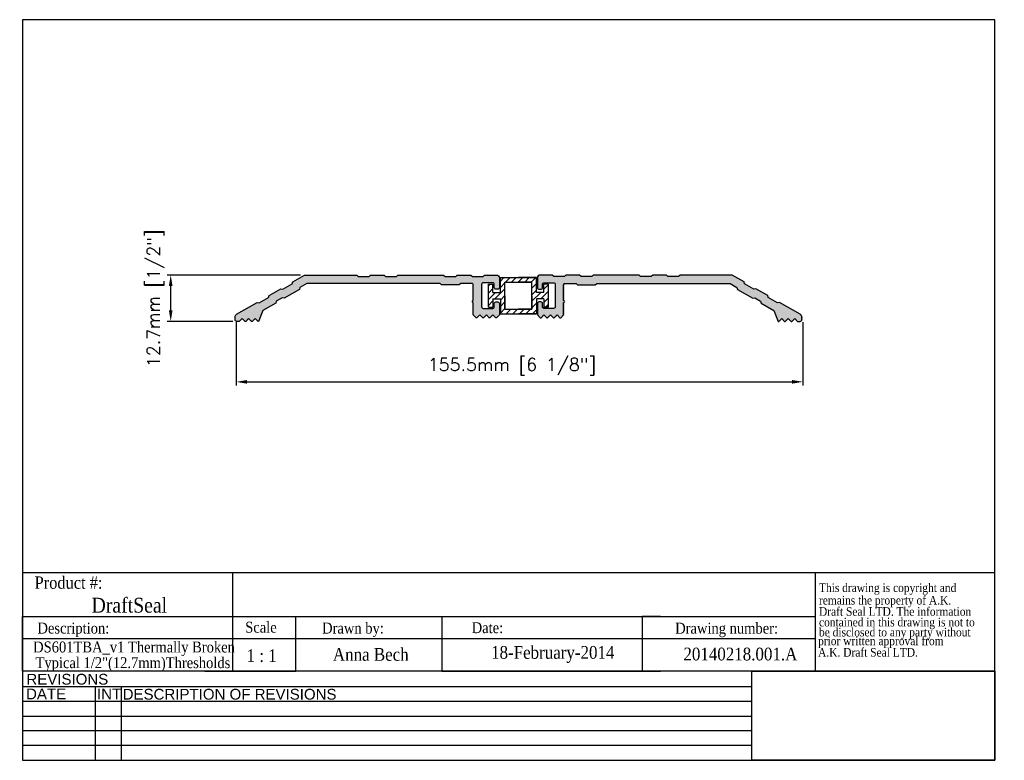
# Model space of a CAD drawing. Header units: millimetres. Extents: x 2361 to 2631, y 15 to 219.
import ezdxf
from ezdxf.enums import TextEntityAlignment as Align

# ---------------------------------------------------------------- set-up
doc = ezdxf.new("R2010")
doc.units = ezdxf.units.MM
doc.header["$MEASUREMENT"] = 0
doc.layers.add('AM_5', color=3, linetype='Continuous', lineweight=25)
doc.layers.add('BORDER', color=7, linetype='Continuous', lineweight=25)
doc.layers.add('DRAWING1', color=5, linetype='Continuous')
doc.layers.add('FRAME', color=7, linetype='Continuous')
doc.styles.add('DS GROUP', font='arial.ttf')
doc.styles.get("Standard").update_dxf_attribs({"font": 'ROMANS.SHX'})
doc.styles.add('TAG', font='GARA.TTF')
doc.dimstyles.new('AM_ISO$0', dxfattribs={"dimtxt": 1.5, "dimasz": 1.5, "dimexe": 1, "dimexo": 1, "dimgap": 1.5, "dimtad": 1, "dimdec": 0, "dimdsep": 46, "dimtxsty": 'Standard', "dimcen": 0, "dimclrd": 256, "dimclre": 256, "dimclrt": 2, "dimadec": 0, "dimazin": 2, "dimtp": 0.1, "dimtm": 0.1, "dimtfac": 0.71, "dimtdec": 0, "dimtmove": 0, "dimatfit": 3, "dimfxl": 1, "dimlwd": -1, "dimlwe": -1, "dimarcsym": 1})
picture_1 = doc.add_image_def('image1.bmp', size_in_pixel=(901, 331))

# ---------------------------------------------------------------- blocks, each defined once
blk = doc.blocks.new('A$C08671A0E')
at = {"layer": 'FRAME', "style": 'TAG'}
for s, p in [('This drawing is copyright and', (14.8, -52.3)), ('remains the property of A.K.', (14.8, -101.5)), ('Draft Seal LTD. The information', (14.8, -145.7)), ('contained in this drawing is not to  ', (14.8, -187.4)), ('be disclosed to any party without ', (14.8, -226.7)), (' prior written approval from', (0, -261.2)), (' A.K. Draft Seal LTD.', (0, -306.1))]:
    blk.add_text(s, height=33.819, dxfattribs=at).set_placement(p)
blk = doc.blocks.new('*D465')
at = {"layer": 'AM_5', "linetype": 'ByBlock', "transparency": 16777216}
for p, q in [((2420.62, 135.54), (2420.62, 118.14)), ((2576.15, 135.54), (2576.15, 118.14)), ((2423.62, 119.14), (2573.15, 119.14))]:
    blk.add_line(p, q, dxfattribs=at)
at = {"layer": 'AM_5', "transparency": 16777216}
for points in [[(2423.62, 119.64), (2423.62, 118.64), (2420.62, 119.14)], [(2573.15, 119.64), (2573.15, 118.64), (2576.15, 119.14)]]:
    blk.add_solid(points, dxfattribs=at)
at = {"layer": 'Defpoints', "color": 0, "transparency": 16777216}
for p in [(2420.62, 136.54), (2576.15, 136.54), (2576.15, 119.14)]:
    blk.add_point(p, dxfattribs=at)
at = {"layer": 'AM_5', "color": 7, "transparency": 16777216, "insert": (2496.31, 123.31), "char_height": 3.5, "attachment_point": 5}
blk.add_mtext('155.5mm [6 1/8"]', dxfattribs=at)
blk = doc.blocks.new('*D466')
at = {"layer": 'AM_5', "linetype": 'ByBlock', "transparency": 16777216}
for p, q in [((2438.33, 148.43), (2401.69, 148.43)), ((2402.69, 138.73), (2402.69, 145.43)), ((2419.69, 135.73), (2401.69, 135.73))]:
    blk.add_line(p, q, dxfattribs=at)
at = {"layer": 'AM_5', "transparency": 16777216}
for points in [[(2402.19, 145.43), (2403.19, 145.43), (2402.69, 148.43)], [(2402.19, 138.73), (2403.19, 138.73), (2402.69, 135.73)]]:
    blk.add_solid(points, dxfattribs=at)
at = {"layer": 'Defpoints', "color": 0, "transparency": 16777216}
for p in [(2402.69, 148.43), (2439.33, 148.43), (2420.69, 135.73)]:
    blk.add_point(p, dxfattribs=at)
at = {"layer": 'AM_5', "color": 7, "transparency": 16777216, "insert": (2398.52, 142.08), "char_height": 3.5, "attachment_point": 5, "rotation": 90}
blk.add_mtext('12.7mm [1/2"]', dxfattribs=at)

msp = doc.modelspace()

# ---------------------------------------------------------------- hatches: boundary and pattern name
for points in [[(2476.59, 146.14), (2476.99, 145.74), (2481.84, 145.74), (2482.24, 146.14), (2485.29, 146.14, -0.414214), (2485.69, 145.74), (2485.69, 141.42, 1), (2485.69, 140.92), (2485.69, 137.53), (2486.48, 136.74), (2486.7, 136.74), (2487.49, 137.53), (2488.28, 136.74), (2488.49, 136.74), (2489.28, 137.53), (2490.07, 136.74), (2490.28, 136.74), (2491.07, 137.53), (2491.86, 136.74), (2492.07, 136.74), (2492.86, 137.53), (2492.86, 140.66, 0.414214), (2492.46, 141.06), (2491.86, 141.06, 0.414214), (2491.46, 140.66), (2491.46, 139.71, -0.414214), (2491.06, 139.31), (2488.39, 139.31, -0.414214), (2487.99, 139.71), (2487.99, 145.91, -0.414214), (2488.39, 146.31), (2491.06, 146.31, -0.414214), (2491.46, 145.91), (2491.46, 144.96, 0.414214), (2491.86, 144.56), (2492.46, 144.56, 0.414214), (2492.86, 144.96), (2492.86, 147.64, 0.414214), (2492.06, 148.44), (2488.79, 148.44), (2488.39, 148.04), (2485.44, 148.04), (2485.04, 148.44), (2481.29, 148.44), (2480.89, 148.04), (2477.94, 148.04), (2477.54, 148.44), (2464.99, 148.44), (2464.59, 148.04), (2461.64, 148.04), (2461.24, 148.44), (2457.49, 148.44), (2457.09, 148.04), (2454.14, 148.04), (2453.74, 148.44), (2439.41, 148.44), (2436.16, 146.57), (2436.02, 146.02), (2433.46, 144.55), (2432.91, 144.69), (2429.67, 142.82), (2429.52, 142.27), (2426.97, 140.8), (2426.42, 140.94), (2420.76, 137.68, 0.26795), (2420.36, 136.98), (2420.36, 136.14, 0.414214), (2420.76, 135.74), (2421.49, 135.74), (2422.28, 136.53), (2423.07, 135.74), (2423.28, 135.74), (2424.07, 136.53), (2424.86, 135.74), (2425.07, 135.74), (2425.86, 136.53), (2426.65, 135.74), (2426.81, 135.74), (2427.97, 138.72), (2431.5, 140.76), (2431.64, 141.3), (2433.24, 142.23), (2433.79, 142.08), (2437.99, 144.51), (2438.14, 145.05), (2440.03, 146.14)], [(2519.58, 146.14), (2519.18, 145.74), (2514.32, 145.74), (2513.92, 146.14), (2510.87, 146.14, 0.414214), (2510.47, 145.74), (2510.47, 141.42, -1), (2510.47, 140.92), (2510.47, 137.53), (2509.68, 136.74), (2509.46, 136.74), (2508.67, 137.53), (2507.88, 136.74), (2507.67, 136.74), (2506.88, 137.53), (2506.09, 136.74), (2505.88, 136.74), (2505.09, 137.53), (2504.3, 136.74), (2504.09, 136.74), (2503.3, 137.53), (2503.3, 140.66, -0.414214), (2503.7, 141.06), (2504.3, 141.06, -0.414214), (2504.7, 140.66), (2504.7, 139.71, 0.414214), (2505.1, 139.31), (2507.77, 139.31, 0.414214), (2508.17, 139.71), (2508.17, 145.91, 0.414214), (2507.77, 146.31), (2505.1, 146.31, 0.414214), (2504.7, 145.91), (2504.7, 144.96, -0.414214), (2504.3, 144.56), (2503.7, 144.56, -0.414214), (2503.3, 144.96), (2503.3, 147.64, -0.414214), (2504.1, 148.44), (2507.37, 148.44), (2507.77, 148.04), (2510.72, 148.04), (2511.12, 148.44), (2514.87, 148.44), (2515.27, 148.04), (2518.22, 148.04), (2518.62, 148.44), (2531.17, 148.44), (2531.57, 148.04), (2534.52, 148.04), (2534.92, 148.44), (2538.67, 148.44), (2539.07, 148.04), (2542.02, 148.04), (2542.42, 148.44), (2556.75, 148.44), (2560, 146.57), (2560.15, 146.02), (2562.7, 144.55), (2563.25, 144.69), (2566.5, 142.82), (2566.64, 142.27), (2569.2, 140.8), (2569.75, 140.94), (2575.4, 137.68, -0.26795), (2575.8, 136.98), (2575.8, 136.14, -0.414214), (2575.4, 135.74), (2574.68, 135.74), (2573.89, 136.53), (2573.1, 135.74), (2572.89, 135.74), (2572.1, 136.53), (2571.31, 135.74), (2571.1, 135.74), (2570.31, 136.53), (2569.52, 135.74), (2569.35, 135.74), (2568.19, 138.72), (2564.67, 140.76), (2564.52, 141.3), (2562.93, 142.23), (2562.38, 142.08), (2558.17, 144.51), (2558.03, 145.05), (2556.14, 146.14)]]:
    msp.add_hatch(color=256).paths.add_polyline_path(points)
h = msp.add_hatch(color=256)
edge = h.paths.add_edge_path()
edge.add_line((2481.55, 148.43), (2485.3, 148.43))
edge.add_line((2485.3, 148.43), (2485.7, 148.03))
edge.add_line((2485.7, 148.03), (2488.65, 148.03))
edge.add_line((2488.65, 148.03), (2489.05, 148.43))
edge.add_line((2489.05, 148.43), (2492.32, 148.43))
edge.add_arc((2492.32, 147.63), 0.8, 360, 450, ccw=False)
edge.add_line((2493.12, 147.63), (2493.12, 144.95))
edge.add_arc((2492.72, 144.95), 0.4, 270, 360, ccw=False)
edge.add_line((2492.72, 144.55), (2492.12, 144.55))
edge.add_arc((2492.12, 144.95), 0.4, 180, 270, ccw=False)
edge.add_line((2491.72, 144.95), (2491.72, 145.9))
edge.add_arc((2491.32, 145.9), 0.4, 360, 450)
edge.add_line((2491.32, 146.3), (2488.65, 146.3))
edge.add_arc((2488.65, 145.9), 0.4, 450, 540)
edge.add_line((2488.25, 145.9), (2488.25, 139.7))
edge.add_arc((2488.65, 139.7), 0.4, 540, 630)
edge.add_line((2488.65, 139.3), (2491.32, 139.3))
edge.add_arc((2491.32, 139.7), 0.4, 270, 360)
edge.add_line((2491.72, 139.7), (2491.72, 140.65))
edge.add_arc((2492.12, 140.65), 0.4, 450, 540, ccw=False)
edge.add_line((2492.12, 141.05), (2492.72, 141.05))
edge.add_arc((2492.72, 140.65), 0.4, 360, 450, ccw=False)
edge.add_line((2493.12, 140.65), (2493.12, 137.52))
edge.add_line((2493.12, 137.52), (2492.33, 136.73))
edge.add_line((2492.33, 136.73), (2492.12, 136.73))
edge.add_line((2492.12, 136.73), (2491.33, 137.52))
edge.add_line((2491.33, 137.52), (2490.54, 136.73))
edge.add_line((2490.54, 136.73), (2490.33, 136.73))
edge.add_line((2490.33, 136.73), (2489.54, 137.52))
edge.add_line((2489.54, 137.52), (2488.75, 136.73))
edge.add_line((2488.75, 136.73), (2488.54, 136.73))
edge.add_line((2488.54, 136.73), (2487.75, 137.52))
edge.add_line((2487.75, 137.52), (2486.96, 136.73))
edge.add_line((2486.96, 136.73), (2486.74, 136.73))
edge.add_line((2486.74, 136.73), (2485.95, 137.52))
edge.add_line((2485.95, 137.52), (2485.95, 140.91))
edge.add_arc((2485.95, 141.16), 0.25, 90, 270, ccw=False)
edge.add_line((2485.95, 141.41), (2485.95, 145.73))
edge.add_arc((2485.55, 145.73), 0.4, 360, 450)
edge.add_line((2485.55, 146.13), (2482.5, 146.13))
edge.add_line((2482.5, 146.13), (2482.1, 145.73))
edge.add_line((2482.1, 145.73), (2477.25, 145.73))
edge.add_line((2477.25, 145.73), (2476.85, 146.13))
edge.add_line((2476.85, 146.13), (2440.28, 146.13))
edge.add_line((2440.28, 146.13), (2438.4, 145.04))
edge.add_line((2438.4, 145.04), (2438.25, 144.49))
edge.add_line((2438.25, 144.49), (2434.04, 142.06))
edge.add_line((2434.04, 142.06), (2433.5, 142.21))
edge.add_line((2433.5, 142.21), (2431.9, 141.29))
edge.add_line((2431.9, 141.29), (2431.75, 140.74))
edge.add_line((2431.75, 140.74), (2428.23, 138.71))
edge.add_line((2428.23, 138.71), (2427.07, 135.73))
edge.add_line((2427.07, 135.73), (2426.91, 135.73))
edge.add_line((2426.91, 135.73), (2426.12, 136.52))
edge.add_line((2426.12, 136.52), (2425.33, 135.73))
edge.add_line((2425.33, 135.73), (2425.12, 135.73))
edge.add_line((2425.12, 135.73), (2424.33, 136.52))
edge.add_line((2424.33, 136.52), (2423.54, 135.73))
edge.add_line((2423.54, 135.73), (2423.33, 135.73))
edge.add_line((2423.33, 135.73), (2422.54, 136.52))
edge.add_line((2422.54, 136.52), (2421.75, 135.73))
edge.add_line((2421.75, 135.73), (2421.02, 135.73))
edge.add_arc((2421.02, 136.13), 0.4, 180, 270, ccw=False)
edge.add_line((2420.62, 136.13), (2420.62, 136.97))
edge.add_arc((2421.42, 136.97), 0.8, 119.9999, 180, ccw=False)
edge.add_line((2421.02, 137.66), (2426.68, 140.93))
edge.add_line((2426.68, 140.93), (2427.22, 140.78))
edge.add_line((2427.22, 140.78), (2429.78, 142.26))
edge.add_line((2429.78, 142.26), (2429.93, 142.8))
edge.add_line((2429.93, 142.8), (2433.17, 144.68))
edge.add_line((2433.17, 144.68), (2433.72, 144.53))
edge.add_line((2433.72, 144.53), (2436.27, 146.01))
edge.add_line((2436.27, 146.01), (2436.42, 146.55))
edge.add_line((2436.42, 146.55), (2439.67, 148.43))
edge.add_line((2439.67, 148.43), (2454, 148.43))
edge.add_line((2454, 148.43), (2454.4, 148.03))
edge.add_line((2454.4, 148.03), (2457.35, 148.03))
edge.add_line((2457.35, 148.03), (2457.75, 148.43))
edge.add_line((2457.75, 148.43), (2461.5, 148.43))
edge.add_line((2461.5, 148.43), (2461.9, 148.03))
edge.add_line((2461.9, 148.03), (2464.85, 148.03))
edge.add_line((2464.85, 148.03), (2465.25, 148.43))
edge.add_line((2465.25, 148.43), (2477.8, 148.43))
edge.add_line((2477.8, 148.43), (2478.2, 148.03))
edge.add_line((2478.2, 148.03), (2481.15, 148.03))
edge.add_line((2481.15, 148.03), (2481.55, 148.43))
h = msp.add_hatch(color=256)
edge = h.paths.add_edge_path()
edge.add_line((2515.22, 148.43), (2511.47, 148.43))
edge.add_line((2511.47, 148.43), (2511.07, 148.03))
edge.add_line((2511.07, 148.03), (2508.12, 148.03))
edge.add_line((2508.12, 148.03), (2507.72, 148.43))
edge.add_line((2507.72, 148.43), (2504.45, 148.43))
edge.add_arc((2504.45, 147.63), 0.8, 90, 180)
edge.add_line((2503.65, 147.63), (2503.65, 144.95))
edge.add_arc((2504.05, 144.95), 0.4, 180, 270)
edge.add_line((2504.05, 144.55), (2504.65, 144.55))
edge.add_arc((2504.65, 144.95), 0.4, 270, 360)
edge.add_line((2505.05, 144.95), (2505.05, 145.9))
edge.add_arc((2505.45, 145.9), 0.4, 90, 180, ccw=False)
edge.add_line((2505.45, 146.3), (2508.12, 146.3))
edge.add_arc((2508.12, 145.9), 0.4, 0, 90, ccw=False)
edge.add_line((2508.52, 145.9), (2508.52, 139.7))
edge.add_arc((2508.12, 139.7), 0.4, -90, 0, ccw=False)
edge.add_line((2508.12, 139.3), (2505.45, 139.3))
edge.add_arc((2505.45, 139.7), 0.4, 180, 270, ccw=False)
edge.add_line((2505.05, 139.7), (2505.05, 140.65))
edge.add_arc((2504.65, 140.65), 0.4, 0, 90)
edge.add_line((2504.65, 141.05), (2504.05, 141.05))
edge.add_arc((2504.05, 140.65), 0.4, 90, 180)
edge.add_line((2503.65, 140.65), (2503.65, 137.52))
edge.add_line((2503.65, 137.52), (2504.44, 136.73))
edge.add_line((2504.44, 136.73), (2504.65, 136.73))
edge.add_line((2504.65, 136.73), (2505.44, 137.52))
edge.add_line((2505.44, 137.52), (2506.23, 136.73))
edge.add_line((2506.23, 136.73), (2506.44, 136.73))
edge.add_line((2506.44, 136.73), (2507.23, 137.52))
edge.add_line((2507.23, 137.52), (2508.02, 136.73))
edge.add_line((2508.02, 136.73), (2508.23, 136.73))
edge.add_line((2508.23, 136.73), (2509.02, 137.52))
edge.add_line((2509.02, 137.52), (2509.81, 136.73))
edge.add_line((2509.81, 136.73), (2510.03, 136.73))
edge.add_line((2510.03, 136.73), (2510.82, 137.52))
edge.add_line((2510.82, 137.52), (2510.82, 140.91))
edge.add_arc((2510.82, 141.16), 0.25, 270, 450)
edge.add_line((2510.82, 141.41), (2510.82, 145.73))
edge.add_arc((2511.22, 145.73), 0.4, 90, 180, ccw=False)
edge.add_line((2511.22, 146.13), (2514.27, 146.13))
edge.add_line((2514.27, 146.13), (2514.67, 145.73))
edge.add_line((2514.67, 145.73), (2519.52, 145.73))
edge.add_line((2519.52, 145.73), (2519.92, 146.13))
edge.add_line((2519.92, 146.13), (2556.49, 146.13))
edge.add_line((2556.49, 146.13), (2558.37, 145.04))
edge.add_line((2558.37, 145.04), (2558.52, 144.49))
edge.add_line((2558.52, 144.49), (2562.73, 142.06))
edge.add_line((2562.73, 142.06), (2563.27, 142.21))
edge.add_line((2563.27, 142.21), (2564.87, 141.29))
edge.add_line((2564.87, 141.29), (2565.02, 140.74))
edge.add_line((2565.02, 140.74), (2568.54, 138.71))
edge.add_line((2568.54, 138.71), (2569.7, 135.73))
edge.add_line((2569.7, 135.73), (2569.86, 135.73))
edge.add_line((2569.86, 135.73), (2570.65, 136.52))
edge.add_line((2570.65, 136.52), (2571.44, 135.73))
edge.add_line((2571.44, 135.73), (2571.65, 135.73))
edge.add_line((2571.65, 135.73), (2572.44, 136.52))
edge.add_line((2572.44, 136.52), (2573.23, 135.73))
edge.add_line((2573.23, 135.73), (2573.44, 135.73))
edge.add_line((2573.44, 135.73), (2574.23, 136.52))
edge.add_line((2574.23, 136.52), (2575.02, 135.73))
edge.add_line((2575.02, 135.73), (2575.75, 135.73))
edge.add_arc((2575.75, 136.13), 0.4, 270, 360)
edge.add_line((2576.15, 136.13), (2576.15, 136.97))
edge.add_arc((2575.35, 136.97), 0.8, 360, 420.0001)
edge.add_line((2575.75, 137.66), (2570.09, 140.93))
edge.add_line((2570.09, 140.93), (2569.55, 140.78))
edge.add_line((2569.55, 140.78), (2566.99, 142.26))
edge.add_line((2566.99, 142.26), (2566.84, 142.8))
edge.add_line((2566.84, 142.8), (2563.6, 144.68))
edge.add_line((2563.6, 144.68), (2563.05, 144.53))
edge.add_line((2563.05, 144.53), (2560.5, 146.01))
edge.add_line((2560.5, 146.01), (2560.35, 146.55))
edge.add_line((2560.35, 146.55), (2557.1, 148.43))
edge.add_line((2557.1, 148.43), (2542.77, 148.43))
edge.add_line((2542.77, 148.43), (2542.37, 148.03))
edge.add_line((2542.37, 148.03), (2539.42, 148.03))
edge.add_line((2539.42, 148.03), (2539.02, 148.43))
edge.add_line((2539.02, 148.43), (2535.27, 148.43))
edge.add_line((2535.27, 148.43), (2534.87, 148.03))
edge.add_line((2534.87, 148.03), (2531.92, 148.03))
edge.add_line((2531.92, 148.03), (2531.52, 148.43))
edge.add_line((2531.52, 148.43), (2518.97, 148.43))
edge.add_line((2518.97, 148.43), (2518.57, 148.03))
edge.add_line((2518.57, 148.03), (2515.62, 148.03))
edge.add_line((2515.62, 148.03), (2515.22, 148.43))

# ---------------------------------------------------------------- linework, layer by layer
for p, q in [((2489.83, 139.61), (2489.83, 145.96)), ((2489.83, 145.96), (2491.1, 145.96)), ((2489.83, 145.47), (2490.32, 145.96)), ((2491.1, 143.67), (2491.1, 145.96)), ((2493.13, 147.73), (2503.04, 147.73)), ((2493.13, 143.67), (2493.13, 147.73)), ((2493.13, 146.81), (2494.06, 147.73)), ((2493.13, 145.01), (2494.4, 146.28)), ((2494.4, 139.1), (2494.4, 146.46)), ((2494.4, 146.46), (2501.77, 146.46)), ((2494.58, 146.46), (2495.85, 147.73)), ((2496.21, 146.46), (2497.48, 147.73)), ((2498.01, 146.46), (2499.28, 147.73)), ((2499.8, 146.46), (2501.07, 147.73)), ((2501.6, 146.46), (2502.87, 147.73)), ((2501.77, 139.1), (2501.77, 146.46)), ((2501.77, 144.83), (2503.04, 146.1)), ((2503.04, 143.67), (2503.04, 147.73)), ((2505.07, 143.67), (2505.07, 145.96)), ((2506.34, 145.96), (2505.07, 145.96)), ((2506.34, 139.61), (2506.34, 145.96)), ((2489.83, 143.51), (2491.1, 144.78)), ((2489.83, 141.71), (2491.79, 143.67)), ((2491.1, 143.67), (2493.13, 143.67)), ((2491.64, 141.89), (2494.4, 144.65)), ((2501.77, 143.04), (2503.04, 144.31)), ((2501.77, 141.24), (2504.19, 143.67)), ((2505.07, 143.67), (2503.04, 143.67)), ((2504.21, 141.89), (2506.34, 144.02)), ((2505.07, 144.54), (2506.34, 145.81)), ((2489.83, 140.08), (2491.1, 141.35)), ((2491.1, 141.89), (2493.13, 141.89)), ((2491.1, 141.89), (2491.1, 139.61)), ((2493.13, 141.59), (2494.4, 142.86)), ((2493.13, 141.89), (2493.13, 137.83)), ((2493.13, 139.79), (2494.4, 141.06)), ((2501.77, 139.44), (2503.04, 140.71)), ((2503.04, 141.89), (2503.04, 137.83)), ((2505.07, 141.89), (2503.04, 141.89)), ((2505.07, 140.95), (2506.34, 142.22)), ((2505.07, 141.89), (2505.07, 139.61)), ((2489.83, 139.61), (2491.1, 139.61)), ((2493.13, 137.99), (2494.4, 139.26)), ((2493.13, 137.83), (2503.04, 137.83)), ((2494.4, 139.1), (2501.77, 139.1)), ((2494.76, 137.83), (2496.03, 139.1)), ((2496.56, 137.83), (2497.83, 139.1)), ((2498.35, 137.83), (2499.62, 139.1)), ((2500.15, 137.83), (2501.42, 139.1)), ((2501.94, 137.83), (2503.04, 138.92)), ((2506.34, 139.61), (2505.07, 139.61)), ((2505.52, 139.61), (2506.34, 140.42)), ((2362.06, 66.79), (2579.51, 66.79)), ((2419.68, 66.79), (2419.68, 54.73)), ((2579.51, 66.79), (2579.51, 39.73)), ((2362.06, 39.73), (2362.06, 54.73)), ((2362.06, 54.73), (2579.51, 54.73)), ((2362.06, 54.73), (2362.06, 49.73)), ((2362.06, 54.73), (2362.06, 48.73)), ((2362.06, 54.73), (2412.06, 54.73)), ((2419.68, 54.73), (2419.68, 39.73)), ((2437.06, 39.73), (2437.06, 54.73)), ((2437.06, 54.73), (2477.06, 54.73)), ((2477.06, 54.73), (2477.06, 39.73)), ((2537.06, 54.73), (2532.06, 54.73)), ((2532.06, 54.73), (2532.06, 39.73)), ((2362.06, 48.73), (2362.06, 50.23)), ((2362.06, 48.73), (2579.51, 48.73)), ((2362.06, 39.73), (2362.06, 42.73)), ((2412.06, 39.73), (2437.06, 39.73)), ((2477.06, 39.73), (2537.06, 39.73))]:
    msp.add_line(p, q)
for points in [[(2481.29, 148.44), (2485.04, 148.44), (2485.44, 148.04), (2488.39, 148.04), (2488.79, 148.44), (2492.06, 148.44, -0.414214), (2492.86, 147.64), (2492.86, 144.96, -0.414214), (2492.46, 144.56), (2491.86, 144.56, -0.414214), (2491.46, 144.96), (2491.46, 145.91, 0.414214), (2491.06, 146.31), (2488.39, 146.31, 0.414214), (2487.99, 145.91), (2487.99, 139.71, 0.414214), (2488.39, 139.31), (2491.06, 139.31, 0.414214), (2491.46, 139.71), (2491.46, 140.66, -0.414214), (2491.86, 141.06), (2492.46, 141.06, -0.414214), (2492.86, 140.66), (2492.86, 137.53), (2492.07, 136.74), (2491.86, 136.74), (2491.07, 137.53), (2490.28, 136.74), (2490.07, 136.74), (2489.28, 137.53), (2488.49, 136.74), (2488.28, 136.74), (2487.49, 137.53), (2486.7, 136.74), (2486.48, 136.74), (2485.69, 137.53), (2485.69, 140.92, -1), (2485.69, 141.42), (2485.69, 145.74, 0.414214), (2485.29, 146.14), (2482.24, 146.14), (2481.84, 145.74), (2476.99, 145.74), (2476.59, 146.14), (2440.03, 146.14), (2438.14, 145.05), (2437.99, 144.51), (2433.79, 142.08), (2433.24, 142.23), (2431.64, 141.3), (2431.5, 140.76), (2427.97, 138.72), (2426.81, 135.74), (2426.65, 135.74), (2425.86, 136.53), (2425.07, 135.74), (2424.86, 135.74), (2424.07, 136.53), (2423.28, 135.74), (2423.07, 135.74), (2422.28, 136.53), (2421.49, 135.74), (2420.76, 135.74, -0.414214), (2420.36, 136.14), (2420.36, 136.98, -0.26795), (2420.76, 137.68), (2426.42, 140.94), (2426.97, 140.8), (2429.52, 142.27), (2429.67, 142.82), (2432.91, 144.69), (2433.46, 144.55), (2436.02, 146.02), (2436.16, 146.57), (2439.41, 148.44), (2453.74, 148.44), (2454.14, 148.04), (2457.09, 148.04), (2457.49, 148.44), (2461.24, 148.44), (2461.64, 148.04), (2464.59, 148.04), (2464.99, 148.44), (2477.54, 148.44), (2477.94, 148.04), (2480.89, 148.04)], [(2514.87, 148.44), (2511.12, 148.44), (2510.72, 148.04), (2507.77, 148.04), (2507.37, 148.44), (2504.1, 148.44, 0.414214), (2503.3, 147.64), (2503.3, 144.96, 0.414214), (2503.7, 144.56), (2504.3, 144.56, 0.414214), (2504.7, 144.96), (2504.7, 145.91, -0.414214), (2505.1, 146.31), (2507.77, 146.31, -0.414214), (2508.17, 145.91), (2508.17, 139.71, -0.414214), (2507.77, 139.31), (2505.1, 139.31, -0.414214), (2504.7, 139.71), (2504.7, 140.66, 0.414214), (2504.3, 141.06), (2503.7, 141.06, 0.414214), (2503.3, 140.66), (2503.3, 137.53), (2504.09, 136.74), (2504.3, 136.74), (2505.09, 137.53), (2505.88, 136.74), (2506.09, 136.74), (2506.88, 137.53), (2507.67, 136.74), (2507.88, 136.74), (2508.67, 137.53), (2509.46, 136.74), (2509.68, 136.74), (2510.47, 137.53), (2510.47, 140.92, 1), (2510.47, 141.42), (2510.47, 145.74, -0.414214), (2510.87, 146.14), (2513.92, 146.14), (2514.32, 145.74), (2519.18, 145.74), (2519.58, 146.14), (2556.14, 146.14), (2558.03, 145.05), (2558.17, 144.51), (2562.38, 142.08), (2562.93, 142.23), (2564.52, 141.3), (2564.67, 140.76), (2568.19, 138.72), (2569.35, 135.74), (2569.52, 135.74), (2570.31, 136.53), (2571.1, 135.74), (2571.31, 135.74), (2572.1, 136.53), (2572.89, 135.74), (2573.1, 135.74), (2573.89, 136.53), (2574.68, 135.74), (2575.4, 135.74, 0.414214), (2575.8, 136.14), (2575.8, 136.98, 0.26795), (2575.4, 137.68), (2569.75, 140.94), (2569.2, 140.8), (2566.64, 142.27), (2566.5, 142.82), (2563.25, 144.69), (2562.7, 144.55), (2560.15, 146.02), (2560, 146.57), (2556.75, 148.44), (2542.42, 148.44), (2542.02, 148.04), (2539.07, 148.04), (2538.67, 148.44), (2534.92, 148.44), (2534.52, 148.04), (2531.57, 148.04), (2531.17, 148.44), (2518.62, 148.44), (2518.22, 148.04), (2515.27, 148.04)]]:
    msp.add_lwpolyline(points, format="xyb", close=True)
at = {"layer": 'BORDER'}
for p, q in [((2362.06, 218.5), (2362.06, 15.3)), ((2628.76, 218.5), (2362.06, 218.5)), ((2628.76, 15.3), (2628.76, 218.5)), ((2579.51, 66.79), (2628.76, 66.79)), ((2628.76, 39.73), (2362.06, 39.73)), ((2562.14, 35.42), (2362.06, 35.42)), ((2381.93, 35.42), (2381.93, 15.3)), ((2389.14, 35.42), (2389.14, 15.3)), ((2562.14, 31.4), (2362.06, 31.4)), ((2562.14, 27.37), (2362.06, 27.37)), ((2562.14, 23.35), (2362.06, 23.35)), ((2562.14, 19.33), (2362.06, 19.33)), ((2362.06, 15.3), (2628.76, 15.3))]:
    msp.add_line(p, q, dxfattribs=at)
at = {"layer": 'DRAWING1'}
for p, q in [((2489.83, 139.61), (2489.83, 145.96)), ((2489.83, 145.96), (2491.1, 145.96)), ((2491.1, 143.67), (2491.1, 145.96)), ((2493.13, 147.73), (2498.08, 147.73)), ((2493.13, 143.67), (2493.13, 147.73)), ((2494.4, 142.78), (2494.4, 146.46)), ((2494.4, 146.46), (2498.08, 146.46)), ((2503.04, 147.73), (2498.08, 147.73)), ((2501.77, 146.46), (2498.08, 146.46)), ((2501.77, 142.78), (2501.77, 146.46)), ((2503.04, 143.67), (2503.04, 147.73)), ((2505.07, 143.67), (2505.07, 145.96)), ((2506.34, 145.96), (2505.07, 145.96)), ((2506.34, 139.61), (2506.34, 145.96)), ((2491.1, 143.67), (2493.13, 143.67)), ((2505.07, 143.67), (2503.04, 143.67)), ((2491.1, 141.89), (2493.13, 141.89)), ((2491.1, 141.89), (2491.1, 139.61)), ((2493.13, 141.89), (2493.13, 137.83)), ((2494.4, 142.78), (2494.4, 139.1)), ((2501.77, 142.78), (2501.77, 139.1)), ((2505.07, 141.89), (2503.04, 141.89)), ((2503.04, 141.89), (2503.04, 137.83)), ((2505.07, 141.89), (2505.07, 139.61)), ((2489.83, 139.61), (2491.1, 139.61)), ((2493.13, 137.83), (2498.08, 137.83)), ((2494.4, 139.1), (2498.08, 139.1)), ((2501.77, 139.1), (2498.08, 139.1)), ((2503.04, 137.83), (2498.08, 137.83)), ((2506.34, 139.61), (2505.07, 139.61))]:
    msp.add_line(p, q, dxfattribs=at)
at = {"layer": 'FRAME', "color": 1}
for q in [(2562.14, 39.74), (2562.14, 39.73)]:
    msp.add_line((2562.14, 15.3), q, dxfattribs=at)

# ---------------------------------------------------------------- block references
at = {"xscale": 0.06987750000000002, "yscale": 0.06987750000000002, "zscale": 0.06987750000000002}
msp.add_blockref('A$C08671A0E', (2579.51, 65.14), dxfattribs=at)

# ---------------------------------------------------------------- texts
at = {"layer": 'BORDER', "attachment_point": 2, "style": 'DS GROUP'}
for s, width, insert, char_height in [('REVISIONS', 20.3868, (2374.32, 39.03), 2.953), ('DATE', 20.3868, (2368.5, 34.99), 2.953), ('INT', 20.3868, (2385.79, 34.99), 2.953), ('DESCRIPTION OF REVISIONS', 103.8609, (2418.84, 34.91), 2.9531)]:
    msp.add_mtext_dynamic_manual_height_columns(s, width=width, gutter_width=7.5, heights=[0], dxfattribs=dict(at, insert=insert, char_height=char_height))
at = {"layer": 'FRAME', "style": 'TAG'}
for s, height, p in [('Product #:', 3.382, (2374.65, 64.13)), ('DraftSeal', 4.069, (2391.34, 57.98)), ('Description:', 3, (2375.98, 51.11)), ('Drawn by:', 3, (2452.69, 51.18)), ('Date:', 3, (2489.58, 51.66)), ('Drawing number:', 3, (2555.2, 51.15)), ('1 : 1', 3.5, (2427.65, 44)), ('Anna Bech', 3.5, (2457.58, 44.44)), ('18-February-2014', 3.5, (2507.5, 44.44)), ('20140218.001.A', 3.5, (2558.98, 44.45))]:
    msp.add_text(s, height=height, dxfattribs=at).set_placement(p, align=Align.MIDDLE)
msp.add_text('Scale', height=3, dxfattribs=at).set_placement((2423.13, 50.32))
for s, p in [('DS601TBA_v1 Thermally Broken', (2392.62, 44.9)), ('Typical 1/2"(12.7mm)Thresholds', (2392.32, 40.59))]:
    msp.add_text(s, height=3, dxfattribs=at).set_placement(p, align=Align.CENTER)

# ---------------------------------------------------------------- dimensions: what is measured, and where the dimension line sits
at = {"layer": 'AM_5'}
dim = msp.add_linear_dim(base=(2402.69, 148.43), p1=(2420.69, 135.73), p2=(2439.33, 148.43), angle=90, dimstyle='AM_ISO$0', override={"dimtxt": 3.5, "dimasz": 3, "dimdec": 1, "dimpost": '<>mm', "dimclrt": 7}, dxfattribs=at)
dim.commit()
dim.dimension.update_dxf_attribs({"geometry": '*D466', "text_midpoint": (2402.69, 142.08), "dimtype": 160})
dim = msp.add_linear_dim(base=(2576.15, 119.14), p1=(2420.62, 136.54), p2=(2576.15, 136.54), dimstyle='AM_ISO$0', override={"dimtxt": 3.5, "dimasz": 3, "dimdec": 1, "dimpost": '<>mm', "dimclrt": 7}, dxfattribs=at)
dim.commit()
dim.dimension.update_dxf_attribs({"geometry": '*D465', "text_midpoint": (2496.31, 119.14), "dimtype": 160})

# ---------------------------------------------------------------- pictures from other files: only their frames are drawn
image = msp.add_image(picture_1, insert=(2562.14, 15.3), size_in_units=(66.62, 24.47))
image.dxf.flags = 7

doc.saveas('drawing.dxf')
